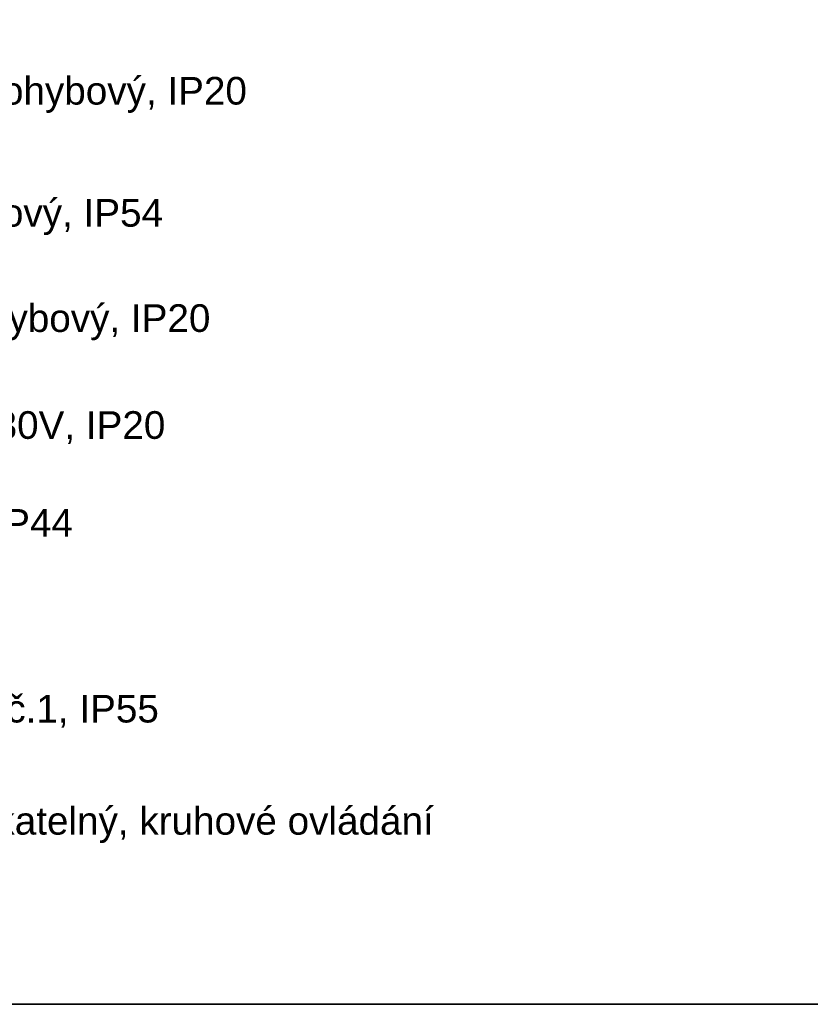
# Model space of a CAD drawing. Extents: x -19864 to 492529, y -84687 to -21221.
# Tile 27 of 34: x 478631 to 481488, y -84687 to -81128. Entities that reach past the tile are written whole.
import ezdxf

# ---------------------------------------------------------------- set-up
doc = ezdxf.new("R2010")
doc.units = 0
doc.header["$MEASUREMENT"] = 0
doc.layers.add('__Bílá', color=7, linetype='CONTINUOUS')
doc.layers.add('Textové bloky', color=7, linetype='CONTINUOUS')
doc.layers.add('MP2000N', color=7, linetype='CONTINUOUS', plot=False)
doc.styles.add('Arial', font='arial.ttf')

# ---------------------------------------------------------------- blocks, each defined once
blk = doc.blocks.new('a')
at = {"layer": 'MP2000N', "color": 6, "linetype": 'Continuous'}
blk.add_line((0, 0), (385.5, 0), dxfattribs=at)
blk = doc.blocks.new('a3')
at = {"layer": 'Textové bloky', "color": 2, "linetype": 'Continuous'}
blk.add_blockref('a', (0, 0), dxfattribs=at)

msp = doc.modelspace()

# ---------------------------------------------------------------- linework, layer by layer
at = {"layer": 'MP2000N', "color": 6, "linetype": 'Continuous'}
msp.add_lwpolyline([(473253.5, -70562.2), (492528.5, -70562.2), (492528.5, -84687.2), (473253.5, -84687.2)], close=True, dxfattribs=at)

# ---------------------------------------------------------------- block references
at = {"layer": 'MP2000N', "color": 6, "linetype": 'Continuous', "xscale": 49.99999999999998, "yscale": 49.99999999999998, "zscale": 49.99999999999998}
msp.add_blockref('a3', (473253.5, -84687.2), dxfattribs=at)

# ---------------------------------------------------------------- texts
at = {"layer": '__Bílá', "style": 'Arial'}
for s, p in [('Domovní spínač polozapuštěný, automatický, pohybový, IP20', (475639.6, -81435)), ('Domovní spínač přisazený, automatický, pohybový, IP54', (475639.6, -81876.4)), ('Domovní spínač do podhledu, automatický, pohybový, IP20', (475639.6, -82256.8)), ('Domovní zásuvka 230V, polozapuštěná, 16A/230V, IP20', (475639.6, -82643.3)), ('Domovní zásuvka 230V, nástěnná, 16A/230V, IP44', (475639.6, -82997.1)), ('Domovní spínač nástěnný, jednopólový, řazení č.1, IP55', (475639.6, -83668.6)), ('Hlavní vypínač trojpólový, červenožlutý, uzamykatelný, kruhové ovládání', (475639.6, -84074))]:
    msp.add_text(s, height=100, dxfattribs=at).set_placement(p)

doc.saveas('drawing.dxf')
